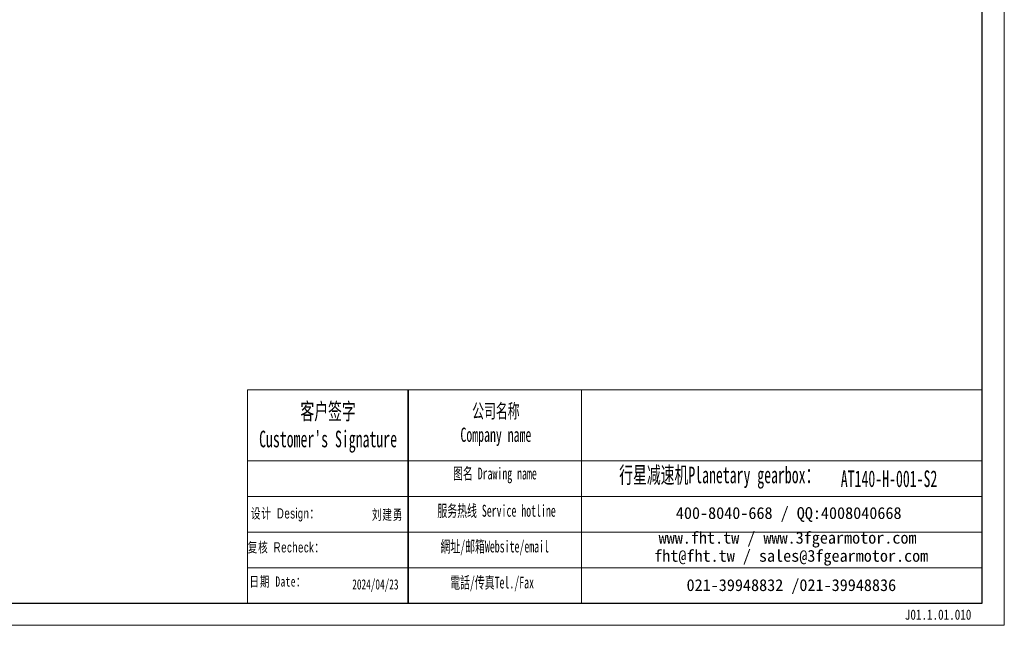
# Model space of a CAD drawing. Header units: millimetres. Extents: x 2117 to 3037, y 131 to 778.
# Tile 3 of 7: x 2554 to 3037, y 131 to 428. Entities that reach past the tile are written whole.
import ezdxf

# ---------------------------------------------------------------- set-up
doc = ezdxf.new("R2010")
doc.units = ezdxf.units.MM
doc.layers.get('0').update_dxf_attribs({"lineweight": 35})
doc.layers.add('6文字层', color=3, linetype='Continuous')
for name, color, linetype, lineweight in [('7标注层', 4, 'Continuous', 18), ('SLD-0', 7, 'Continuous', 18), ('图框_外框线', 7, 'Continuous', 18)]:
    doc.layers.add(name, color=color, linetype=linetype, lineweight=lineweight)
doc.styles.add('SLDTEXTSTYLE4', font='txt', dxfattribs={"width": 0.611111})
doc.styles.add('标准', font='txt', dxfattribs={"width": 0.667})
doc.styles.add('样式 1', font='txt', dxfattribs={"width": 0.8})

msp = doc.modelspace()

# ---------------------------------------------------------------- linework, layer by layer
msp.add_line((2744.3427, 246.8551), (2744.3427, 142.2874))
at = {"layer": '7标注层', "color": 0}
msp.add_line((2665.4627, 246.8551), (2665.4627, 142.3052), dxfattribs=at)
at = {"layer": '图框_外框线'}
for p, q in [((2665.4627, 246.8551), (2744.3427, 246.8551)), ((2744.3427, 246.8551), (2744.3427, 142.3052)), ((2744.3427, 246.8551), (3025.9671, 246.8551)), ((2829.3306, 246.8551), (2829.3306, 142.3052)), ((2665.4627, 211.9667), (2744.3427, 211.9667)), ((2744.3427, 211.9667), (3025.9671, 211.9667)), ((2665.4627, 194.5225), (3025.9671, 194.5225)), ((2665.4627, 177.0784), (3025.9671, 177.0784)), ((2665.4627, 159.6342), (3025.9671, 159.6342))]:
    msp.add_line(p, q, dxfattribs=at)
at = {"layer": '图框_外框线', "color": 3}
msp.add_lwpolyline([(2122.0497, 131.4147), (3036.8576, 131.4147), (3036.8576, 778.3145), (2122.0497, 778.3145)], close=True, dxfattribs=at)
at = {"layer": '图框_外框线', "color": 3, "lineweight": 25}
msp.add_lwpolyline([(2176.5026, 142.3052), (3025.9671, 142.3052), (3025.9671, 767.424), (2176.5026, 767.424)], close=True, dxfattribs=at)

# ---------------------------------------------------------------- texts
at = {"layer": '6文字层', "insert": (2988.0477, 139.1375), "char_height": 5, "width": 43.304423, "attachment_point": 1, "style": '样式 1'}
msp.add_mtext('J01.1.01.010', dxfattribs=at)
at = {"layer": 'SLD-0', "color": 1, "attachment_point": 2}
for s, insert, char_height, width, style in [("{\\fSimSun|b1|i0|c134|p2;客户签字\\PCustomer's Signature}", (2705.0386, 240.4006), 8.14062, 101.27015, 'SLDTEXTSTYLE4'), ('{\\fSimSun|b1|i0|c134|p2;公司名称\\PCompany name}', (2787.3757, 239.9685), 6.977674, 90.339094, 'SLDTEXTSTYLE4'), ('{\\fSimSun|b1|i0|c134|p2;图名 Drawing name}', (2786.8987, 208.7511), 5.814728, 74.362727, 'SLDTEXTSTYLE4'), ('{\\fSimSun|b1|i0|c134|p2;  \\H1.1667x;行星减速机Planetary gearbox\\fSimSun|b0|i0|c134|p2;：}', (2894.0969, 209.1997), 6.977674, 109.742348, 'SLDTEXTSTYLE4'), ('AT140-H-001-S2', (2980.3031, 207.3471), 8.14062, 59.243198, 'SLDTEXTSTYLE4'), ('{\\fSimSun|b0|i0|c134|p2;\\T1.1;设计 \\fArial|b0|i0|c0|p34;Design\\fSimSun|b0|i0|c134|p2;：}', (2684.103, 188.7873), 5, 31.971711, '标准'), ('{\\fSimSun|b0|i0|c134|p2;\\T1.1;刘建勇}', (2734.2645, 188.1545), 5, 31.971711, '标准'), ('{\\fSimSun|b1|i0|c134|p2;服务热线 Service hotline}', (2787.7233, 190.4668), 5.814728, 82.847222, 'SLDTEXTSTYLE4'), ('{\\fSimSun|b0|i0|c134|p2;\\T1.1;复核 \\fArial|b0|i0|c0|p34;Recheck\\fSimSun|b0|i0|c134|p2;：}', (2684.5063, 172.135), 5, 65.976137, '标准'), ('{\\fSimSun|b1|i0|c134|p2;網址/邮箱Website/email}', (2786.8179, 172.948), 5.814728, 86.23616, 'SLDTEXTSTYLE4'), ('{\\T1.1;日期 Date：}', (2680.4071, 155.3829), 5, 31.971711, '标准'), ('{\\fSimSun|b1|i0|c134|p2;電話/传真Tel./Fax}', (2785.5151, 155.2925), 5.814728, 87.273328, 'SLDTEXTSTYLE4'), ('2024/04/23', (2728.2453, 153.9676), 5, 31.971711, '标准')]:
    msp.add_mtext(s, dxfattribs=dict(at, insert=insert, char_height=char_height, width=width, style=style))
at = {"layer": 'SLD-0', "color": 1, "char_height": 5.814728, "attachment_point": 2}
for s, insert, width in [('{\\fSimSun|b1|i0|c134|p2;400-8040-668 / QQ:4008040668}', (2931.0585, 189.3558), 169.298199), ('{\\fSimSun|b1|i0|c134|p2;www.fht.tw / www.3fgearmotor.com }', (2930.5224, 177.2445), 169.488782), ('{\\fSimSun|b1|i0|c134|p2;fht@fht.tw / sales@3fgearmotor.com }', (2932.2945, 168.3902), 169.488782), ('{\\fSimSun|b1|i0|c134|p2;021-39948832 /021-39948836 }', (2932.3553, 154.0212), 129.417507)]:
    msp.add_mtext(s, dxfattribs=dict(at, insert=insert, width=width))

doc.saveas('drawing.dxf')
